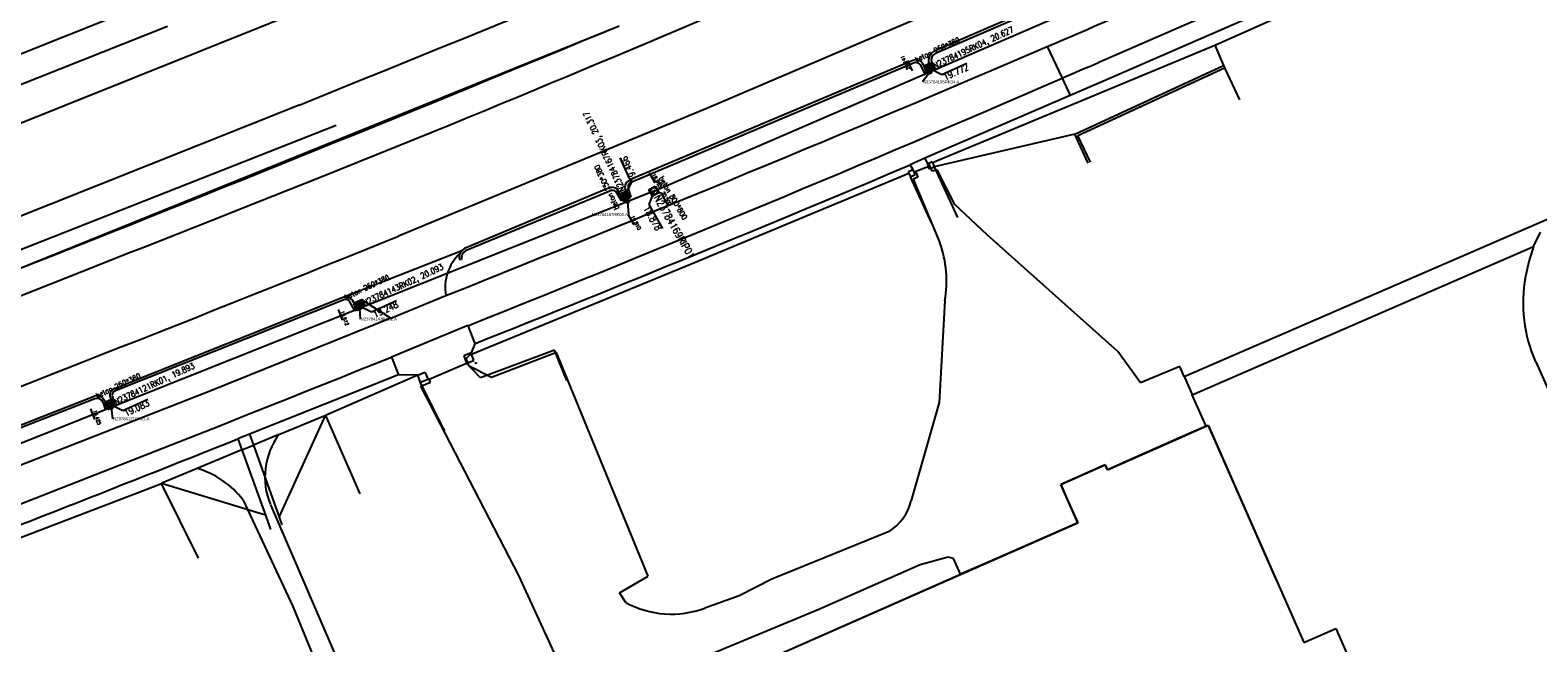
# Model space of a CAD drawing. Extents: x 145741 to 149421, y 457889 to 459999.
# Tile 68 of 84: x 148724 to 148850, y 459483 to 459534. Entities that reach past the tile are written whole.
import ezdxf
from ezdxf.enums import TextEntityAlignment as Align

# ---------------------------------------------------------------- set-up
doc = ezdxf.new("R2010")
doc.units = 0
doc.header["$LTSCALE"] = 4
doc.layers.get('0').update_dxf_attribs({"linetype": 'CONTINUOUS'})
doc.layers.add('alg_hulplijn_afstand', color=6, linetype='CONTINUOUS', plot=False)
for name, color, linetype in [('b_kal_riool__hwa_beton_300', 2, 'CONTINUOUS'), ('b_kal_riool__hwa_pvc_125', 2, 'CONTINUOUS'), ('b_kal_riool_hwa_bodemkolk_beton_250x380', 7, 'CONTINUOUS'), ('b_kal_riool_hwa_bodemput_beton_800x800', 7, 'CONTINUOUS'), ('b_rio_rwa_kolk_straat_beton @ 1', 3, 'CONTINUOUS'), ('b_rio_rwa_put_inspectie', 170, 'CONTINUOUS'), ('b_rio_txt_bob @ 1', 12, 'CONTINUOUS'), ('MC_MP_aansluit_nummer', 7, 'CONTINUOUS')]:
    doc.layers.add(name, color=color, linetype=linetype)
doc.styles.add('MC', font='arial.ttf')
doc.styles.add('MUG_standaard', font='romans.shx', dxfattribs={"width": 0.85, "height": 2})
doc.styles.add('MUG_standaard_groot', font='romans.shx', dxfattribs={"width": 0.85, "height": 4})
doc.styles.get("Standard").update_dxf_attribs({"font": 'ISO'})
doc.linetypes.add('RASTER', pattern='A,0.25,-0.25,[150,BLOK.SHX,S=0.25,R=0,X=0,Y=0],-0.25,0.25', length=1)
doc.dimstyles.new('ISO-25', dxfattribs={"dimtxt": 2.5, "dimasz": 2.5, "dimexe": 1.25, "dimexo": 0.625, "dimtad": 1, "dimtxsty": 'Standard', "dimcen": 2.5, "dimadec": 0, "dimazin": 0, "dimtfac": 1, "dimtmove": 0, "dimatfit": 3, "dimfxl": 1, "dimarcsym": 0})

# ---------------------------------------------------------------- blocks, each defined once
blk = doc.blocks.new('b_rio_rwa_put_inspectie')
for points in [[(-1, 0, -0.414214), (0, 1), (-1, 1)], [(1, 1), (0, 1, -0.414214), (1, 0)]]:
    blk.add_hatch(color=256).paths.add_polyline_path(points)
h = blk.add_hatch(color=256)
h.paths.add_polyline_path([(-1, 0), (-1, -1), (0, -1, -0.414214)])
h.paths.add_polyline_path([(1, -1), (1, 0, -0.414214), (0, -1)])
for p, q in [((-1, 1), (1, 1)), ((-1, -1), (-1, 1)), ((0.74, 0.71), (1.37, 1.41)), ((1, 1), (1, -1)), ((1, -1), (-1, -1))]:
    blk.add_line(p, q)
blk.add_lwpolyline([(1.37, 1.41), (5.37, 1.41)])
blk.add_circle((0, 0), 1)
blk.add_point((0, 0))
blk.add_text('R', height=1).set_placement((0, 0), align=Align.MIDDLE_CENTER)
at = {"style": 'MUG_standaard', "width": 0.85}
blk.add_attdef('hoogte', (1.37, 1.51), '', height=1, dxfattribs=at)
blk.add_attdef('txt', text='', height=2, dxfattribs=at).set_placement((1.5, -0.01), align=Align.MIDDLE_LEFT)
blk = doc.blocks.new('b_kal_riool_hwa_bodemput_beton_800x800')
at = {"layer": 'b_kal_riool_hwa_bodemput_beton_800x800', "linetype": 'ByBlock', "lineweight": -2}
for p, q in [((-0.5, -0.5), (-0.5, 0.5)), ((-0.5, 0.5), (0, 0.5)), ((0, 0.5), (0.5, 0.5)), ((0, 0), (1.38, -1.73)), ((0.5, 0.5), (0.5, -0.5)), ((0.5, -0.5), (-0.5, -0.5))]:
    blk.add_line(p, q, dxfattribs=at)
blk.add_lwpolyline([(1.38, -1.73), (5.53, -1.77)], dxfattribs=at)
at = {"layer": 'b_kal_riool_hwa_bodemput_beton_800x800', "linetype": 'ByBlock', "lineweight": -2, "insert": (-1.35, 2.36), "char_height": 0.8, "attachment_point": 1, "style": 'MUG_standaard_groot'}
blk.add_mtext_dynamic_manual_height_columns('beton 800*800', width=8.7755, gutter_width=2.21, heights=[1.1], dxfattribs=at)
at = {"layer": 'b_kal_riool_hwa_bodemput_beton_800x800', "linetype": 'ByBlock', "lineweight": -2, "style": 'MUG_standaard', "width": 0.85}
blk.add_attdef('hoogte', (1.44, -2.79), '', height=1, dxfattribs=at)
blk = doc.blocks.new('b_rio_txt_bob')
at = {"layer": 'alg_hulplijn_afstand'}
blk.add_lwpolyline([(31.4, 0), (0, 0)], dxfattribs=at)
at = {"style": 'MUG_standaard', "width": 0.85}
blk.add_attdef('hoogte', (7.5, 2.5), '', height=10, dxfattribs=at)
blk.add_attdef('txt', text='', height=10, dxfattribs=at).set_placement((15.8, -15.8), align=Align.BOTTOM_CENTER)
blk = doc.blocks.new('b_rio_rwa_kolk_straat_beton')
for p, q in [((1.25, 1.25), (-1.25, 1.25)), ((-1.25, 1.25), (-1.25, -1.25)), ((-0.94, 0.63), (0.94, 0.63)), ((0.94, 0), (-0.94, 0)), ((1.25, -1.25), (1.25, 1.25)), ((-1.25, -1.25), (1.25, -1.25)), ((-0.94, -0.62), (0.94, -0.62))]:
    blk.add_line(p, q)
at = {"style": 'MUG_standaard', "width": 0.85}
blk.add_attdef('txt', text='', height=2, dxfattribs=at).set_placement((1.75, -0.01), align=Align.MIDDLE_LEFT)
blk = doc.blocks.new('b_kal_riool_hwa_bodemkolk_beton_250x380')
at = {"layer": 'b_kal_riool_hwa_bodemkolk_beton_250x380', "linetype": 'ByBlock', "lineweight": -2}
for p, q in [((-0.5, -0.5), (-0.5, 0.5)), ((-0.5, 0.5), (0, 0.5)), ((0, 0.5), (0.5, 0.5)), ((0, 0), (1.38, -1.73)), ((0.5, 0.5), (0.5, -0.5)), ((0.5, -0.5), (-0.5, -0.5))]:
    blk.add_line(p, q, dxfattribs=at)
blk.add_lwpolyline([(1.38, -1.73), (5.53, -1.77)], dxfattribs=at)
at = {"layer": 'b_kal_riool_hwa_bodemkolk_beton_250x380', "linetype": 'ByBlock', "lineweight": -2, "insert": (-1.35, 2.36), "char_height": 0.8, "attachment_point": 1, "style": 'MUG_standaard_groot'}
blk.add_mtext_dynamic_manual_height_columns('beton 250*380', width=8.1296, gutter_width=6.45, heights=[1.1], dxfattribs=at)
at = {"layer": 'b_kal_riool_hwa_bodemkolk_beton_250x380', "linetype": 'ByBlock', "lineweight": -2, "style": 'MUG_standaard', "width": 0.85}
blk.add_attdef('hoogte', (1.44, -2.79), '', height=1, dxfattribs=at)
blk = doc.blocks.new('MC_MP_100')
at = {"color": 1}
for p, q in [((-0.1, 0), (0.1, 0)), ((0, -0.1), (0, 0.1))]:
    blk.add_line(p, q, dxfattribs=at)
blk.add_circle((0, 0), 0.5)
at = {"style": 'MC', "flags": 1}
for tag, p in [('$POINTNRA', (0.6, 2.5)), ('$POINTNR', (0.6, 1.3)), ('$DESCR', (0.6, 0.1)), ('$GROUP', (0.6, -1.1))]:
    blk.add_attdef(tag, p, '', height=1, dxfattribs=at)

msp = doc.modelspace()

# ---------------------------------------------------------------- linework, layer by layer
at = {"linetype": 'Continuous'}
for p, q in [((148822.66, 459532.71), (148905.84, 459569.79)), ((148850.11, 459547.49), (148813.02, 459531.28)), ((148850.52, 459545.9), (148813.42, 459529.72)), ((148768.74, 459544.42), (148707.41, 459519.81)), ((148819.71, 459540.78), (148799.45, 459532.01)), ((148806.01, 459538.39), (148780.49, 459527.46)), ((148807.29, 459535.66), (148799.35, 459532.22)), ((148718.27, 459527.43), (148735.58, 459534.3)), ((148723.06, 459514.04), (148773.15, 459534.32)), ((148799.19, 459522.94), (148822.66, 459532.71)), ((148808.73, 459532.59), (148809.97, 459529.96)), ((148797.57, 459531.44), (148774.09, 459521.53)), ((148797.62, 459531.22), (148774.2, 459521.31)), ((148798.59, 459530.33), (148798.16, 459531.14)), ((148798.69, 459530.62), (148798.34, 459531.28)), ((148799.39, 459530.69), (148798.59, 459530.33)), ((148799.09, 459530.81), (148798.69, 459530.62)), ((148798.9, 459531.24), (148799.09, 459530.81)), ((148799.11, 459531.32), (148799.39, 459530.69)), ((148809.97, 459529.96), (148810.64, 459528.52)), ((148813.42, 459529.72), (148810.64, 459528.52)), ((148810.64, 459528.52), (148798.56, 459523.32)), ((148746.54, 459527.73), (148721.61, 459517.78)), ((148780.49, 459527.46), (148754.8, 459516.83)), ((148748.36, 459521.75), (148759.16, 459526.11)), ((148798.56, 459523.32), (148797.35, 459522.76)), ((148798.56, 459523.32), (148798.78, 459522.83)), ((148785.13, 459517.01), (148797.23, 459522.07)), ((148797.58, 459522.34), (148797.19, 459522.18)), ((148797.23, 459522.07), (148797.19, 459522.18)), ((148797.58, 459522.34), (148797.35, 459522.76)), ((148797.68, 459522.14), (148797.58, 459522.34)), ((148797.8, 459522.19), (148797.68, 459522.14)), ((148798.84, 459522.6), (148797.8, 459522.19)), ((148797.8, 459522.19), (148797.81, 459522.16)), ((148797.81, 459522.16), (148797.99, 459521.74)), ((148798.89, 459522.88), (148798.78, 459522.83)), ((148798.78, 459522.83), (148798.84, 459522.6)), ((148799.17, 459523), (148798.89, 459522.88)), ((148798.98, 459522.67), (148798.89, 459522.88)), ((148799.17, 459522.23), (148798.98, 459522.67)), ((148799.17, 459523), (148799.19, 459522.94)), ((148799.59, 459522.35), (148799.17, 459522.23)), ((148801.05, 459519.45), (148799.59, 459522.35)), ((148772.27, 459520.82), (148760.29, 459515.79)), ((148773.42, 459519.97), (148772.99, 459520.72)), ((148773.86, 459520.91), (148774.11, 459520.07)), ((148797.99, 459521.74), (148797.58, 459521.57)), ((148797.58, 459521.57), (148799.81, 459516.28)), ((148772.37, 459520.57), (148760.37, 459515.6)), ((148773.35, 459519.75), (148772.9, 459520.52)), ((148774.11, 459520.07), (148773.35, 459519.75)), ((148773.9, 459520.15), (148773.42, 459519.97)), ((148803.73, 459516.94), (148801.05, 459519.45)), ((148820.13, 459505.14), (148850.43, 459518.28)), ((148779.07, 459514.5), (148785.13, 459517.01)), ((148814.6, 459507.23), (148803.73, 459516.94)), ((148849.18, 459515.95), (148849.74, 459517.15)), ((148750.11, 459511.71), (148760.06, 459515.62)), ((148760.29, 459515.79), (148760.06, 459515.62)), ((148820.79, 459503.63), (148849.18, 459515.95)), ((148849.18, 459515.95), (148848.77, 459514.72)), ((148760.04, 459514.86), (148759.89, 459514.87)), ((148773, 459511.99), (148779.07, 459514.5)), ((148848.77, 459514.72), (148848.5, 459513.46)), ((148754.17, 459510), (148758.74, 459511.88)), ((148760.87, 459507.01), (148773, 459511.99)), ((148731.24, 459504.19), (148750.11, 459511.71)), ((148750.19, 459511.51), (148731.33, 459504)), ((148751.17, 459510.62), (148750.73, 459511.43)), ((148751.08, 459511.31), (148751.3, 459510.83)), ((148751.96, 459510.96), (148751.17, 459510.62)), ((148751.3, 459510.83), (148751.74, 459511.01)), ((148751.55, 459511.48), (148751.71, 459511.56)), ((148751.74, 459511.01), (148751.55, 459511.48)), ((148751.71, 459511.56), (148754.17, 459510)), ((148751.71, 459511.56), (148751.96, 459510.96)), ((148800.23, 459511.44), (148799.75, 459502.99)), ((148754.17, 459510), (148739.2, 459503.95)), ((148760.56, 459509.38), (148754.22, 459506.76)), ((148760.56, 459509.38), (148761.14, 459507.88)), ((148760.83, 459507.11), (148760.24, 459506.87)), ((148760.24, 459506.87), (148760.46, 459506.26)), ((148760.43, 459506.64), (148760.75, 459506.97)), ((148760.75, 459506.97), (148760.84, 459507.07)), ((148761.14, 459507.88), (148760.83, 459507.11)), ((148760.84, 459507.07), (148760.83, 459507.11)), ((148760.84, 459507.07), (148760.87, 459507.01)), ((148767.94, 459507.14), (148762.53, 459505.07)), ((148775.55, 459488.55), (148767.94, 459507.14)), ((148816.49, 459504.62), (148814.6, 459507.23)), ((148754.22, 459506.76), (148754.8, 459505.28)), ((148757.35, 459504.94), (148760.46, 459506.26)), ((148760.68, 459506), (148760.43, 459506.64)), ((148762.53, 459505.07), (148760.68, 459506)), ((148819.76, 459505.99), (148816.49, 459504.62)), ((148820.13, 459505.14), (148819.76, 459505.99)), ((148849.35, 459506.36), (148860.35, 459481.61)), ((148754.8, 459505.28), (148742.42, 459500.35)), ((148756.4, 459505.26), (148748.72, 459501.92)), ((148756.4, 459505.26), (148754.8, 459505.28)), ((148756.4, 459505.26), (148757, 459505.52)), ((148756.66, 459504.35), (148757.47, 459504.67)), ((148764.81, 459488.59), (148756.66, 459504.35)), ((148757, 459505.52), (148757.26, 459504.9)), ((148757.35, 459504.94), (148757.26, 459504.9)), ((148757.47, 459504.67), (148757.35, 459504.94)), ((148820.13, 459505.14), (148820.15, 459505.09)), ((148820.15, 459505.09), (148820.76, 459503.7)), ((148708.48, 459495.29), (148729.5, 459503.52)), ((148729.56, 459503.3), (148708.55, 459495.09)), ((148739.2, 459503.95), (148709.8, 459492.49)), ((148731.06, 459502.79), (148730.79, 459503.62)), ((148731, 459503.6), (148731.18, 459502.74)), ((148820.76, 459503.7), (148820.79, 459503.63)), ((148821.94, 459501.01), (148820.79, 459503.63)), ((148731.18, 459502.74), (148730.42, 459502.47)), ((148730.56, 459502.6), (148731.06, 459502.79)), ((148744.86, 459500.32), (148748.68, 459501.91)), ((148748.68, 459501.91), (148748.72, 459501.92)), ((148799.75, 459502.99), (148797.42, 459494.84)), ((148821.94, 459501.01), (148820.74, 459500.48)), ((148821.94, 459501.01), (148822.13, 459501.1)), ((148822.13, 459501.1), (148830.08, 459483.03)), ((148742.42, 459500.35), (148741.45, 459499.97)), ((148741.45, 459499.97), (148741.78, 459499.04)), ((148741.78, 459499.04), (148742.75, 459499.44)), ((148742.42, 459500.35), (148742.75, 459499.44)), ((148744.86, 459500.32), (148742.75, 459499.44)), ((148820.74, 459500.48), (148816.11, 459498.44)), ((148741.78, 459499.04), (148738.07, 459497.49)), ((148816.11, 459498.44), (148813.74, 459497.39)), ((148738.07, 459497.49), (148735.12, 459496.27)), ((148813.55, 459497.8), (148809.87, 459496.17)), ((148813.74, 459497.39), (148813.55, 459497.8)), ((148713.99, 459488.15), (148733.14, 459495.51)), ((148733.14, 459495.51), (148735.1, 459496.26)), ((148735.12, 459496.27), (148735.1, 459496.26)), ((148809.87, 459496.17), (148810.38, 459495.01)), ((148741.88, 459494.87), (148746.01, 459486.02)), ((148744.15, 459494.49), (148751.26, 459477.99)), ((148810.38, 459495.01), (148811.27, 459492.99)), ((148795.59, 459492.27), (148785.85, 459488.28)), ((148811.27, 459492.99), (148804.59, 459490.05)), ((148798.18, 459489.49), (148789.74, 459485.78)), ((148800.5, 459490.13), (148798.18, 459489.49)), ((148800.94, 459490), (148800.5, 459490.13)), ((148801.52, 459488.7), (148800.94, 459490)), ((148804.59, 459490.05), (148801.52, 459488.7)), ((148770.94, 459475.22), (148764.81, 459488.59)), ((148773.17, 459487.15), (148775.55, 459488.55)), ((148778.05, 459478.36), (148801.52, 459488.7)), ((148785.85, 459488.28), (148783.13, 459486.91)), ((148773.69, 459486.35), (148773.17, 459487.15)), ((148783.13, 459486.91), (148780.26, 459485.89)), ((148746.01, 459486.02), (148750.85, 459474.24)), ((148789.74, 459485.78), (148774.69, 459479.53)), ((148830.08, 459483.03), (148832.73, 459484.2)), ((148832.73, 459484.2), (148837.45, 459473.47))]:
    msp.add_line(p, q, dxfattribs=at)
for p, q in [((148822.66, 459532.71), (148823.4, 459531.01)), ((148811.03, 459525.3), (148823.4, 459531.01)), ((148811.29, 459525.21), (148823.48, 459530.83)), ((148823.4, 459531.01), (148823.48, 459530.83)), ((148823.48, 459530.83), (148824.72, 459528.16)), ((148811.03, 459525.3), (148799.34, 459522.6)), ((148812.14, 459522.89), (148811.03, 459525.3)), ((148812.33, 459522.97), (148811.29, 459525.21)), ((148797.23, 459522.07), (148797.36, 459521.77)), ((148797.36, 459521.77), (148797.77, 459521.94)), ((148797.77, 459521.94), (148797.68, 459522.14)), ((148798.84, 459522.6), (148798.95, 459522.43)), ((148798.95, 459522.43), (148799.34, 459522.6)), ((148799.19, 459522.94), (148799.34, 459522.6)), ((148799.34, 459522.6), (148801.28, 459518.38)), ((148799.12, 459517.93), (148797.36, 459521.77)), ((148761.06, 459506.49), (148760.87, 459507.01)), ((148767.78, 459507.35), (148761.63, 459505.05)), ((148768.79, 459504.82), (148767.78, 459507.35)), ((148760.46, 459506.26), (148761.06, 459506.49)), ((148761.63, 459505.05), (148760.46, 459506.26)), ((148756.64, 459504.65), (148756.4, 459505.26)), ((148757.26, 459504.9), (148756.64, 459504.65)), ((148758.35, 459501.19), (148756.64, 459504.65)), ((148744.89, 459493.44), (148748.72, 459501.92)), ((148748.72, 459501.92), (148751.57, 459495.39)), ((148758.66, 459500.64), (148758.35, 459501.19)), ((148819.64, 459500), (148822.13, 459501.1)), ((148822.62, 459500), (148822.13, 459501.1)), ((148742.75, 459499.44), (148744.89, 459493.44)), ((148813.74, 459497.39), (148819.64, 459500)), ((148827.83, 459488.15), (148822.62, 459500)), ((148741.78, 459499.04), (148743.73, 459493.63)), ((148809.87, 459496.17), (148813.55, 459497.8)), ((148813.55, 459497.8), (148813.74, 459497.39)), ((148743.73, 459493.63), (148735.1, 459496.26)), ((148738.18, 459490.05), (148735.1, 459496.26)), ((148811.27, 459492.99), (148809.87, 459496.17)), ((148743.73, 459493.63), (148744.16, 459492.43)), ((148744.89, 459493.44), (148745.11, 459492.82)), ((148778.05, 459478.36), (148811.27, 459492.99))]:
    msp.add_line(p, q)
at = {"linetype": 'RASTER', "lineweight": -3}
msp.add_line((148749.61, 459526.03), (148719.57, 459514.18), dxfattribs=at)
at = {"linetype": 'Continuous'}
msp.add_circle((148761.23, 459506.27), 0.03, dxfattribs=at)
for centre, radius, start, end in [((146834.2, 464265.86), 5109.49, 291.9793, 292.63451), ((147600.94, 462327.21), 3031.11, 292.46446, 293.36542), ((147933.49, 461575.25), 2222.27, 293.19427, 293.78056), ((147936.43, 461567.94), 2214.4, 291.79862, 293.19871), ((148799.67, 459531.48), 0.799, 113.7141, 169.0868), ((148799.69, 459531.47), 0.593, 114.0357, 195.0312), ((148797.82, 459530.73), 0.76, 47.0495, 109.5325), ((148797.82, 459530.73), 0.53, 50.4886, 111.5661), ((148799.7, 459531.47), 0.834, 168.5306, 196.0853), ((148317.59, 460667.03), 1239.1, 293.41341, 293.56724), ((148068.13, 461241.31), 1865.22, 291.79162, 293.43576), ((148063.45, 461256.97), 1883.11, 291.74609, 292.93729), ((144610.33, 469950.87), 11220.06, 291.408902, 291.642021), ((148772.56, 459520.19), 0.69, 50.5656, 114.2867), ((148772.6, 459520.14), 0.49, 51.431, 117.8905), ((148774.35, 459520.85), 0.731, 111.2143, 171.8782), ((148774.87, 459520.92), 1.24, 178.2738, 218.5961), ((148774.31, 459520.88), 0.452, 105.2206, 175.8146), ((147631.27, 462298.67), 3000.17, 290.97977, 291.9929), ((148760.59, 459515.11), 0.739, 136.1926, 158.4335), ((148760.73, 459515), 0.701, 120.6903, 190.7634), ((148791.15, 459513.09), 9.22, 349.6832, 20.1775), ((148762.49, 459512.58), 3.81, 132.68, 190.5189), ((148760.6, 459515.1), 0.752, 158.3005, 198.3628), ((148860.37, 459511.28), 12.07, 169.6205, 204.0326), ((148750.39, 459511), 0.759, 24.0399, 111.301), ((148750.4, 459511.04), 0.513, 49.7116, 113.5197), ((147586.62, 462409.64), 3128.89, 291.02203, 291.91102), ((148729.71, 459502.81), 0.741, 48.3457, 106.7342), ((148729.75, 459502.82), 0.511, 49.8889, 111.6891), ((148728.9, 459502.24), 1.53, 8.6911, 39.7453), ((148728.96, 459502.31), 1.63, 10.3623, 40.2718), ((148731.43, 459503.58), 0.639, 107.4018, 176.6823), ((148731.47, 459503.55), 0.477, 107.9849, 173.9024), ((147868.95, 461681.46), 2349.5, 290.99892, 291.79917), ((148749.64, 459496.78), 5.95, 143.4408, 202.6093), ((148735.91, 459490.26), 7.55, 37.6594, 73.3821), ((148793.52, 459495.68), 3.99, 301.2936, 347.8677), ((148777.49, 459493.35), 7.96, 241.4964, 290.3534)]:
    msp.add_arc(centre, radius, start, end, dxfattribs=at)
msp.add_arc((147504.95, 462594.03), 3312.12, 291.57835, 292.51315)
at = {"layer": 'b_kal_riool__hwa_beton_300'}
for points in [[(148776.03, 459520.56, 20.48), (148843.41, 459549.73, 21.13), (148910.05, 459580.55, 21.84), (148974.97, 459613.06, 22.74), (149018.42, 459637.43, 23.46), (149081.08, 459665.14, 24.41)], [(148759.8, 459546.52, 20.5), (148694.75, 459520.54, 0.35)], [(148776.03, 459520.56, 20.48), (148705.92, 459492.62, 0.35)]]:
    msp.add_polyline3d(points, dxfattribs=at)
msp.add_point((148776.03, 459520.56, 20.48), dxfattribs=at)
at = {"layer": 'b_kal_riool__hwa_pvc_125'}
for points in [[(148798.95, 459530.62, 20.63), (148799, 459530.49, 20.63)], [(148773.71, 459520.02, 20.32), (148773.84, 459519.69, 19.85)], [(148751.52, 459510.93, 20.05), (148751.56, 459510.81, 13.45)], [(148730.86, 459502.71, 19.92), (148730.9, 459502.57, 7.52)]]:
    msp.add_polyline3d(points, dxfattribs=at)
for p in [(148798.95, 459530.62, 20.63), (148799, 459530.49, 20.63), (148773.71, 459520.02, 20.32), (148773.84, 459519.69, 19.85), (148751.52, 459510.93, 20.05), (148751.56, 459510.81, 13.45), (148730.86, 459502.71, 19.92), (148730.9, 459502.57, 7.52)]:
    msp.add_point(p, dxfattribs=at)

# ---------------------------------------------------------------- block references
at = {"layer": 'b_kal_riool_hwa_bodemkolk_beton_250x380', "xscale": 0.55, "yscale": 0.55, "zscale": 0.55}
for p, rotation, values in [((148798.89, 459530.82, 19.77), 25, {'hoogte': '19.772'}), ((148773.63, 459520.17, 19.47), 115, {'hoogte': '19.466'}), ((148751.47, 459511.07, 19.25), 25, {'hoogte': '19.248'}), ((148730.78, 459502.87, 19.08), 25, {'hoogte': '19.083'})]:
    msp.add_blockref('b_kal_riool_hwa_bodemkolk_beton_250x380', p, dxfattribs=dict(at, rotation=rotation)).add_auto_attribs(values)
at = {"layer": 'b_kal_riool_hwa_bodemput_beton_800x800', "xscale": 0.55, "yscale": 0.55, "zscale": 0.55, "rotation": 300.0000000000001}
msp.add_blockref('b_kal_riool_hwa_bodemput_beton_800x800', (148776.06, 459520.58, 18.88), dxfattribs=at).add_auto_attribs({'hoogte': '18.878'})
at = {"layer": 'b_rio_rwa_kolk_straat_beton @ 1', "xscale": 0.25, "yscale": 0.25, "zscale": 0.25}
for p, rotation, values in [((148798.88, 459530.8, 20.63), 25, {'txt': 'N23784195RK04, 20.627'}), ((148773.63, 459520.16, 20.32), 115, {'txt': 'N23784167RK03, 20.317'}), ((148751.47, 459511.06, 20.09), 25, {'txt': 'N23784143RK02, 20.093'}), ((148730.79, 459502.83, 19.89), 25, {'txt': 'N23784121RK01, 19.893'})]:
    msp.add_blockref('b_rio_rwa_kolk_straat_beton', p, dxfattribs=dict(at, rotation=rotation)).add_auto_attribs(values)
at = {"layer": 'b_rio_rwa_put_inspectie', "xscale": 0.3, "yscale": 0.3, "zscale": 0.3, "rotation": 300.0000000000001}
msp.add_blockref('b_rio_rwa_put_inspectie', (148776.03, 459520.56, 20.5), dxfattribs=at).add_auto_attribs({'hoogte': '20.500', 'txt': 'N23784169RIP01'})
at = {"layer": 'b_rio_txt_bob @ 1'}
ref = msp.add_blockref('b_rio_txt_bob', (148797.51, 459530.58, 20.14), dxfattribs=dict(at, xscale=0.03, yscale=0.03, zscale=0.03, rotation=115))
ref.add_attrib('hoogte', '20.141', (148797.35, 459530.75, 20.14), dxfattribs={"layer": '0', "height": 0.3, "rotation": 115, "style": 'MUG_standaard', "width": 0.85})
ref = msp.add_blockref('b_rio_txt_bob', (148775.67, 459522.07, 18.96), dxfattribs=dict(at, xscale=0.03, yscale=0.03, zscale=0.03, rotation=300.0000000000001))
ref.add_attrib('hoogte', '18.965', (148775.85, 459521.91, 18.96), dxfattribs={"layer": '0', "height": 0.3, "rotation": 300, "style": 'MUG_standaard', "width": 0.85})
ref = msp.add_blockref('b_rio_txt_bob', (148773.91, 459518.57, 19.81), dxfattribs=dict(at, xscale=0.03, yscale=0.03, zscale=0.03, rotation=300.0000000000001))
ref.add_attrib('hoogte', '19.810', (148774.09, 459518.42, 19.81), dxfattribs={"layer": '0', "height": 0.3, "rotation": 300, "style": 'MUG_standaard', "width": 0.85})
ref = msp.add_blockref('b_rio_txt_bob', (148749.81, 459510.73, 19.61), dxfattribs=dict(at, xscale=0.03, yscale=0.03, zscale=0.03, rotation=290))
ref.add_attrib('hoogte', '19.612', (148749.96, 459510.54, 19.61), dxfattribs={"layer": '0', "height": 0.3, "rotation": 290, "style": 'MUG_standaard', "width": 0.85})
ref = msp.add_blockref('b_rio_txt_bob', (148729.22, 459502.47, 19.43), dxfattribs=dict(at, xscale=0.03, yscale=0.03, zscale=0.03, rotation=290))
ref.add_attrib('hoogte', '19.425', (148729.37, 459502.28, 19.43), dxfattribs={"layer": '0', "height": 0.3, "rotation": 290, "style": 'MUG_standaard', "width": 0.85})
at = {"layer": 'MC_MP_aansluit_nummer', "xscale": 0.25, "yscale": 0.25, "zscale": 0.25}
for p in [(148799, 459530.49, 20.63), (148773.84, 459519.69, 19.85), (148751.56, 459510.81, 13.45), (148730.9, 459502.57, 7.52)]:
    msp.add_blockref('MC_MP_100', p, dxfattribs=at)

# ---------------------------------------------------------------- texts
at = {"layer": 'MC_MP_aansluit_nummer', "char_height": 0.25, "style": 'MC'}
for s, insert, attachment_point in [('N23784195RK04.A', (148798.41, 459529.65, 20.64), 4), ('N23784167RK03.A', (148773.87, 459518.62, 20.49), 6), ('N23784143RK02.A', (148751.66, 459509.93, 20.26), 4), ('N23784121RK01.A', (148731.08, 459501.64, 20.04), 4)]:
    msp.add_mtext(s, dxfattribs=dict(at, insert=insert, attachment_point=attachment_point))

# ---------------------------------------------------------------- leaders
at = {"layer": 'MC_MP_aansluit_nummer', "annotation_type": 0, "has_hookline": 1, "text_width": 2.98}
for points, hookline_direction in [([(148799, 459530.49, 20.64), (148798.36, 459529.65, 20.64)], 0), ([(148773.84, 459519.69, 20.49), (148773.92, 459518.62, 20.49)], 1), ([(148751.56, 459510.81, 20.26), (148751.61, 459509.93, 20.26)], 0), ([(148730.9, 459502.57, 20.04), (148731.03, 459501.64, 20.04)], 0)]:
    msp.add_leader(points, dimstyle='ISO-25', override={"dimtxt": 0.25, "dimasz": 0, "dimgap": 0.05, "dimtad": 0, "dimtxsty": 'MC'}, dxfattribs=dict(at, hookline_direction=hookline_direction))

doc.saveas('drawing.dxf')
